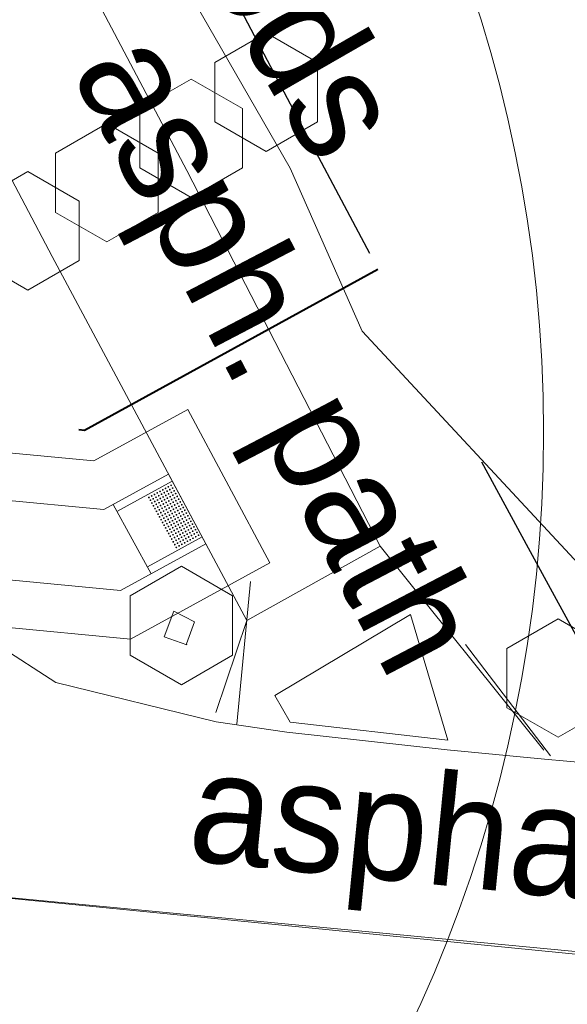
# Model space of a CAD drawing. Header units: feet. Extents: x 2433273 to 2447442, y 555003 to 575201.
# Tile 218 of 226: x 2436314 to 2436348, y 570390 to 570452. Entities that reach past the tile are written whole.
import ezdxf

# ---------------------------------------------------------------- set-up
doc = ezdxf.new("R2010")
doc.units = ezdxf.units.FT
doc.header["$LTSCALE"] = 50
doc.header["$MEASUREMENT"] = 0
for name, pattern in [('cl20', [100, 5, -5, 80, -5, 5]), ('cl50', [100, 7.5, -7.5, 70, -7.5, 7.5]), ('constlimit', [0.85, 0.65, -0.1, -0.1]), ('corp', [0.4, 0.05, 0.09, 0.08, 0.09, 0.05, -0.04]), ('DGN Style 1', [291.026069, 0.484236, -290.541832]), ('DGN Style 3', [677.930942, 484.236387, -193.694555]), ('DGN Style 4', [775.262456, 387.38911, -193.694555, 0.484236, -193.694555]), ('DGN Style 5', [338.965471, 145.270916, -193.694555]), ('esmtshpr', [5.35, 1, -0.175, -0.175, 4]), ('rowex', [4.85, 0.8, -0.375, -0.375, 0.8, -0.3, 0.8, -0.3, 0.8, -0.3]), ('treert', [0.3, -0.15, -0.15])]:
    doc.linetypes.add(name, pattern=pattern)
for name, color, linetype, lineweight in [('DV_X_Corp_Line', 7, 'corp', 0), ('GE_P_CL_50', 7, 'cl50', 13), ('PV_P_Curb_Ramp', 120, 'Continuous', 13), ('PV_P_Walk', 241, 'Continuous', 13), ('PV_X_COP', 4, 'DGN Style 4', 0), ('PV_X_Curb', 120, 'DGN Style 1', 0), ('PV_X_EOP', 7, 'DGN Style 3', 0), ('PV_X_Walk', 120, 'DGN Style 5', 0), ('RD_X_Cells', 7, 'Continuous', 0), ('RD_X_Concrete_Pad', 9, 'DGN Style 5', 0), ('RW_P_Const_Limits', 120, 'constlimit', 0), ('RW_P_Esmt_SH', 193, 'esmtshpr', 40), ('RW_X_CL_20', 6, 'cl20', 0), ('RW_X_Fee_RW', 6, 'rowex', 30), ('SV_X_Text', 7, 'Continuous', 0), ('UT_X_Electric_Cells', 1, 'Continuous', 0), ('VG_X_Tree_Line_Rt', 3, 'treert', 0)]:
    doc.layers.add(name, color=color, linetype=linetype, lineweight=lineweight)
doc.layers.add('GK_Visualization', color=30, linetype='Continuous', lineweight=13, plot=False)
doc.styles.add('Slanted-Normal LS 0.50', font='font31.shx', dxfattribs={"height": 0.14})

# ---------------------------------------------------------------- blocks, each defined once
blk = doc.blocks.new('POST_59')
at = {"layer": 'RD_X_Cells', "color": 30, "linetype": 'Continuous', "lineweight": 0, "flags": 128}
blk.add_lwpolyline([(-0.0649, -0.0375), (0, -0.075), (0.0649, -0.0375), (0.0649, 0.0375), (0, 0.075), (-0.0649, 0.0375), (-0.0649, -0.0375)], dxfattribs=at)
blk = doc.blocks.new('POST_60')
at = {"layer": 'RD_X_Cells', "color": 30, "linetype": 'Continuous', "lineweight": 0, "flags": 128}
blk.add_lwpolyline([(-0.0649, -0.0375), (0, -0.075), (0.0649, -0.0375), (0.0649, 0.0375), (0, 0.075), (-0.0649, 0.0375), (-0.0649, -0.0375)], dxfattribs=at)
blk = doc.blocks.new('POST_65')
at = {"layer": 'RD_X_Cells', "color": 30, "linetype": 'Continuous', "lineweight": 0, "flags": 128}
blk.add_lwpolyline([(-0.0649, -0.0375), (0, -0.075), (0.0649, -0.0375), (0.0649, 0.0375), (0, 0.075), (-0.0649, 0.0375), (-0.0649, -0.0375)], dxfattribs=at)
blk = doc.blocks.new('POST_66')
at = {"layer": 'RD_X_Cells', "color": 30, "linetype": 'Continuous', "lineweight": 0, "flags": 128}
blk.add_lwpolyline([(-0.0649, -0.0375), (0, -0.075), (0.0649, -0.0375), (0.0649, 0.0375), (0, 0.075), (-0.0649, 0.0375), (-0.0649, -0.0375)], dxfattribs=at)
blk = doc.blocks.new('POST_67')
at = {"layer": 'RD_X_Cells', "color": 30, "linetype": 'Continuous', "lineweight": 0, "flags": 128}
blk.add_lwpolyline([(-0.0649, -0.0375), (0, -0.075), (0.0649, -0.0375), (0.0649, 0.0375), (0, 0.075), (-0.0649, 0.0375), (-0.0649, -0.0375)], dxfattribs=at)
blk = doc.blocks.new('POST_68')
at = {"layer": 'RD_X_Cells', "color": 30, "linetype": 'Continuous', "lineweight": 0, "flags": 128}
blk.add_lwpolyline([(-0.0649, -0.0375), (0, -0.075), (0.0649, -0.0375), (0.0649, 0.0375), (0, 0.075), (-0.0649, 0.0375), (-0.0649, -0.0375)], dxfattribs=at)

msp = doc.modelspace()

# ---------------------------------------------------------------- hatches: boundary and pattern name
at = {"layer": 'PV_P_Curb_Ramp'}
h = msp.add_hatch(color=256, dxfattribs=at)
edge = h.paths.add_edge_path()
edge.add_arc((2436322.294, 570421.931), 0.0585, 0, 360)
h = msp.add_hatch(color=256, dxfattribs=at)
edge = h.paths.add_edge_path()
edge.add_arc((2436322.47, 570422.027), 0.0585, 0, 360)
h = msp.add_hatch(color=256, dxfattribs=at)
edge = h.paths.add_edge_path()
edge.add_arc((2436322.566, 570421.852), 0.0585, 0, 360)
h = msp.add_hatch(color=256, dxfattribs=at)
edge = h.paths.add_edge_path()
edge.add_arc((2436322.645, 570422.124), 0.0585, 0, 360)
h = msp.add_hatch(color=256, dxfattribs=at)
edge = h.paths.add_edge_path()
edge.add_arc((2436322.741, 570421.948), 0.0585, 0, 360)
h = msp.add_hatch(color=256, dxfattribs=at)
edge = h.paths.add_edge_path()
edge.add_arc((2436322.82, 570422.22), 0.0585, 0, 360)
h = msp.add_hatch(color=256, dxfattribs=at)
edge = h.paths.add_edge_path()
edge.add_arc((2436322.916, 570422.044), 0.0585, 0, 360)
h = msp.add_hatch(color=256, dxfattribs=at)
edge = h.paths.add_edge_path()
edge.add_arc((2436322.996, 570422.316), 0.0585, 0, 360)
h = msp.add_hatch(color=256, dxfattribs=at)
edge = h.paths.add_edge_path()
edge.add_arc((2436323.013, 570421.869), 0.0585, 0, 360)
h = msp.add_hatch(color=256, dxfattribs=at)
edge = h.paths.add_edge_path()
edge.add_arc((2436323.092, 570422.141), 0.0585, 0, 360)
h = msp.add_hatch(color=256, dxfattribs=at)
edge = h.paths.add_edge_path()
edge.add_arc((2436323.171, 570422.412), 0.0585, 0, 360)
h = msp.add_hatch(color=256, dxfattribs=at)
edge = h.paths.add_edge_path()
edge.add_arc((2436323.188, 570421.965), 0.0585, 0, 360)
h = msp.add_hatch(color=256, dxfattribs=at)
edge = h.paths.add_edge_path()
edge.add_arc((2436323.267, 570422.237), 0.0585, 0, 360)
h = msp.add_hatch(color=256, dxfattribs=at)
edge = h.paths.add_edge_path()
edge.add_arc((2436323.363, 570422.062), 0.0585, 0, 360)
h = msp.add_hatch(color=256, dxfattribs=at)
edge = h.paths.add_edge_path()
edge.add_arc((2436323.46, 570421.886), 0.0585, 0, 360)
h = msp.add_hatch(color=256, dxfattribs=at)
edge = h.paths.add_edge_path()
edge.add_arc((2436321.768, 570421.642), 0.0585, 0, 360)
h = msp.add_hatch(color=256, dxfattribs=at)
edge = h.paths.add_edge_path()
edge.add_arc((2436321.865, 570421.467), 0.0585, 0, 360)
h = msp.add_hatch(color=256, dxfattribs=at)
edge = h.paths.add_edge_path()
edge.add_arc((2436321.944, 570421.738), 0.0585, 0, 360)
h = msp.add_hatch(color=256, dxfattribs=at)
edge = h.paths.add_edge_path()
edge.add_arc((2436321.961, 570421.292), 0.0585, 0, 360)
h = msp.add_hatch(color=256, dxfattribs=at)
edge = h.paths.add_edge_path()
edge.add_arc((2436322.04, 570421.563), 0.0585, 0, 360)
h = msp.add_hatch(color=256, dxfattribs=at)
edge = h.paths.add_edge_path()
edge.add_arc((2436322.119, 570421.835), 0.0585, 0, 360)
h = msp.add_hatch(color=256, dxfattribs=at)
edge = h.paths.add_edge_path()
edge.add_arc((2436322.136, 570421.388), 0.0585, 0, 360)
h = msp.add_hatch(color=256, dxfattribs=at)
edge = h.paths.add_edge_path()
edge.add_arc((2436322.215, 570421.659), 0.0585, 0, 360)
h = msp.add_hatch(color=256, dxfattribs=at)
edge = h.paths.add_edge_path()
edge.add_arc((2436322.312, 570421.484), 0.0585, 0, 360)
h = msp.add_hatch(color=256, dxfattribs=at)
edge = h.paths.add_edge_path()
edge.add_arc((2436322.391, 570421.756), 0.0585, 0, 360)
h = msp.add_hatch(color=256, dxfattribs=at)
edge = h.paths.add_edge_path()
edge.add_arc((2436322.408, 570421.309), 0.0585, 0, 360)
h = msp.add_hatch(color=256, dxfattribs=at)
edge = h.paths.add_edge_path()
edge.add_arc((2436322.487, 570421.58), 0.0585, 0, 360)
h = msp.add_hatch(color=256, dxfattribs=at)
edge = h.paths.add_edge_path()
edge.add_arc((2436322.583, 570421.405), 0.0585, 0, 360)
h = msp.add_hatch(color=256, dxfattribs=at)
edge = h.paths.add_edge_path()
edge.add_arc((2436322.662, 570421.676), 0.0585, 0, 360)
h = msp.add_hatch(color=256, dxfattribs=at)
edge = h.paths.add_edge_path()
edge.add_arc((2436322.679, 570421.23), 0.0585, 0, 360)
h = msp.add_hatch(color=256, dxfattribs=at)
edge = h.paths.add_edge_path()
edge.add_arc((2436322.758, 570421.501), 0.0585, 0, 360)
h = msp.add_hatch(color=256, dxfattribs=at)
edge = h.paths.add_edge_path()
edge.add_arc((2436322.837, 570421.773), 0.0585, 0, 360)
h = msp.add_hatch(color=256, dxfattribs=at)
edge = h.paths.add_edge_path()
edge.add_arc((2436322.855, 570421.326), 0.0585, 0, 360)
h = msp.add_hatch(color=256, dxfattribs=at)
edge = h.paths.add_edge_path()
edge.add_arc((2436322.934, 570421.598), 0.0585, 0, 360)
h = msp.add_hatch(color=256, dxfattribs=at)
edge = h.paths.add_edge_path()
edge.add_arc((2436323.03, 570421.422), 0.0585, 0, 360)
h = msp.add_hatch(color=256, dxfattribs=at)
edge = h.paths.add_edge_path()
edge.add_arc((2436323.109, 570421.694), 0.0585, 0, 360)
h = msp.add_hatch(color=256, dxfattribs=at)
edge = h.paths.add_edge_path()
edge.add_arc((2436323.126, 570421.247), 0.0585, 0, 360)
h = msp.add_hatch(color=256, dxfattribs=at)
edge = h.paths.add_edge_path()
edge.add_arc((2436323.205, 570421.519), 0.0585, 0, 360)
h = msp.add_hatch(color=256, dxfattribs=at)
edge = h.paths.add_edge_path()
edge.add_arc((2436323.284, 570421.79), 0.0585, 0, 360)
h = msp.add_hatch(color=256, dxfattribs=at)
edge = h.paths.add_edge_path()
edge.add_arc((2436323.302, 570421.343), 0.0585, 0, 360)
h = msp.add_hatch(color=256, dxfattribs=at)
edge = h.paths.add_edge_path()
edge.add_arc((2436323.381, 570421.615), 0.0585, 0, 360)
h = msp.add_hatch(color=256, dxfattribs=at)
edge = h.paths.add_edge_path()
edge.add_arc((2436323.477, 570421.439), 0.0585, 0, 360)
h = msp.add_hatch(color=256, dxfattribs=at)
edge = h.paths.add_edge_path()
edge.add_arc((2436323.556, 570421.711), 0.0585, 0, 360)
h = msp.add_hatch(color=256, dxfattribs=at)
edge = h.paths.add_edge_path()
edge.add_arc((2436323.573, 570421.264), 0.0585, 0, 360)
h = msp.add_hatch(color=256, dxfattribs=at)
edge = h.paths.add_edge_path()
edge.add_arc((2436323.652, 570421.536), 0.0585, 0, 360)
h = msp.add_hatch(color=256, dxfattribs=at)
edge = h.paths.add_edge_path()
edge.add_arc((2436323.748, 570421.36), 0.0585, 0, 360)
h = msp.add_hatch(color=256, dxfattribs=at)
edge = h.paths.add_edge_path()
edge.add_arc((2436322.057, 570421.116), 0.0585, 0, 360)
h = msp.add_hatch(color=256, dxfattribs=at)
edge = h.paths.add_edge_path()
edge.add_arc((2436322.153, 570420.941), 0.0585, 0, 360)
h = msp.add_hatch(color=256, dxfattribs=at)
edge = h.paths.add_edge_path()
edge.add_arc((2436322.232, 570421.212), 0.0585, 0, 360)
h = msp.add_hatch(color=256, dxfattribs=at)
edge = h.paths.add_edge_path()
edge.add_arc((2436322.25, 570420.766), 0.0585, 0, 360)
h = msp.add_hatch(color=256, dxfattribs=at)
edge = h.paths.add_edge_path()
edge.add_arc((2436322.329, 570421.037), 0.0585, 0, 360)
h = msp.add_hatch(color=256, dxfattribs=at)
edge = h.paths.add_edge_path()
edge.add_arc((2436322.425, 570420.862), 0.0585, 0, 360)
h = msp.add_hatch(color=256, dxfattribs=at)
edge = h.paths.add_edge_path()
edge.add_arc((2436322.504, 570421.133), 0.0585, 0, 360)
h = msp.add_hatch(color=256, dxfattribs=at)
edge = h.paths.add_edge_path()
edge.add_arc((2436322.521, 570420.687), 0.0585, 0, 360)
h = msp.add_hatch(color=256, dxfattribs=at)
edge = h.paths.add_edge_path()
edge.add_arc((2436322.6, 570420.958), 0.0585, 0, 360)
h = msp.add_hatch(color=256, dxfattribs=at)
edge = h.paths.add_edge_path()
edge.add_arc((2436322.697, 570420.783), 0.0585, 0, 360)
h = msp.add_hatch(color=256, dxfattribs=at)
edge = h.paths.add_edge_path()
edge.add_arc((2436322.776, 570421.054), 0.0585, 0, 360)
h = msp.add_hatch(color=256, dxfattribs=at)
edge = h.paths.add_edge_path()
edge.add_arc((2436322.793, 570420.607), 0.0585, 0, 360)
h = msp.add_hatch(color=256, dxfattribs=at)
edge = h.paths.add_edge_path()
edge.add_arc((2436322.872, 570420.879), 0.0585, 0, 360)
h = msp.add_hatch(color=256, dxfattribs=at)
edge = h.paths.add_edge_path()
edge.add_arc((2436322.951, 570421.151), 0.0585, 0, 360)
h = msp.add_hatch(color=256, dxfattribs=at)
edge = h.paths.add_edge_path()
edge.add_arc((2436322.968, 570420.704), 0.0585, 0, 360)
h = msp.add_hatch(color=256, dxfattribs=at)
edge = h.paths.add_edge_path()
edge.add_arc((2436323.047, 570420.975), 0.0585, 0, 360)
h = msp.add_hatch(color=256, dxfattribs=at)
edge = h.paths.add_edge_path()
edge.add_arc((2436323.143, 570420.8), 0.0585, 0, 360)
h = msp.add_hatch(color=256, dxfattribs=at)
edge = h.paths.add_edge_path()
edge.add_arc((2436323.222, 570421.072), 0.0585, 0, 360)
h = msp.add_hatch(color=256, dxfattribs=at)
edge = h.paths.add_edge_path()
edge.add_arc((2436323.24, 570420.625), 0.0585, 0, 360)
h = msp.add_hatch(color=256, dxfattribs=at)
edge = h.paths.add_edge_path()
edge.add_arc((2436323.319, 570420.896), 0.0585, 0, 360)
h = msp.add_hatch(color=256, dxfattribs=at)
edge = h.paths.add_edge_path()
edge.add_arc((2436323.398, 570421.168), 0.0585, 0, 360)
h = msp.add_hatch(color=256, dxfattribs=at)
edge = h.paths.add_edge_path()
edge.add_arc((2436323.415, 570420.721), 0.0585, 0, 360)
h = msp.add_hatch(color=256, dxfattribs=at)
edge = h.paths.add_edge_path()
edge.add_arc((2436323.494, 570420.993), 0.0585, 0, 360)
h = msp.add_hatch(color=256, dxfattribs=at)
edge = h.paths.add_edge_path()
edge.add_arc((2436323.59, 570420.817), 0.0585, 0, 360)
h = msp.add_hatch(color=256, dxfattribs=at)
edge = h.paths.add_edge_path()
edge.add_arc((2436323.669, 570421.089), 0.0585, 0, 360)
h = msp.add_hatch(color=256, dxfattribs=at)
edge = h.paths.add_edge_path()
edge.add_arc((2436323.687, 570420.642), 0.0585, 0, 360)
h = msp.add_hatch(color=256, dxfattribs=at)
edge = h.paths.add_edge_path()
edge.add_arc((2436323.766, 570420.914), 0.0585, 0, 360)
h = msp.add_hatch(color=256, dxfattribs=at)
edge = h.paths.add_edge_path()
edge.add_arc((2436323.845, 570421.185), 0.0585, 0, 360)
h = msp.add_hatch(color=256, dxfattribs=at)
edge = h.paths.add_edge_path()
edge.add_arc((2436323.862, 570420.738), 0.0585, 0, 360)
h = msp.add_hatch(color=256, dxfattribs=at)
edge = h.paths.add_edge_path()
edge.add_arc((2436323.941, 570421.01), 0.0585, 0, 360)
h = msp.add_hatch(color=256, dxfattribs=at)
edge = h.paths.add_edge_path()
edge.add_arc((2436324.037, 570420.834), 0.0585, 0, 360)
h = msp.add_hatch(color=256, dxfattribs=at)
edge = h.paths.add_edge_path()
edge.add_arc((2436324.134, 570420.659), 0.0585, 0, 360)
h = msp.add_hatch(color=256, dxfattribs=at)
edge = h.paths.add_edge_path()
edge.add_arc((2436322.346, 570420.59), 0.0585, 0, 360)
h = msp.add_hatch(color=256, dxfattribs=at)
edge = h.paths.add_edge_path()
edge.add_arc((2436322.442, 570420.415), 0.0585, 0, 360)
h = msp.add_hatch(color=256, dxfattribs=at)
edge = h.paths.add_edge_path()
edge.add_arc((2436322.538, 570420.24), 0.0585, 0, 360)
h = msp.add_hatch(color=256, dxfattribs=at)
edge = h.paths.add_edge_path()
edge.add_arc((2436322.618, 570420.511), 0.0585, 0, 360)
h = msp.add_hatch(color=256, dxfattribs=at)
edge = h.paths.add_edge_path()
edge.add_arc((2436322.635, 570420.064), 0.0585, 0, 360)
h = msp.add_hatch(color=256, dxfattribs=at)
edge = h.paths.add_edge_path()
edge.add_arc((2436322.714, 570420.336), 0.0585, 0, 360)
h = msp.add_hatch(color=256, dxfattribs=at)
edge = h.paths.add_edge_path()
edge.add_arc((2436322.81, 570420.161), 0.0585, 0, 360)
h = msp.add_hatch(color=256, dxfattribs=at)
edge = h.paths.add_edge_path()
edge.add_arc((2436322.889, 570420.432), 0.0585, 0, 360)
h = msp.add_hatch(color=256, dxfattribs=at)
edge = h.paths.add_edge_path()
edge.add_arc((2436322.906, 570419.985), 0.0585, 0, 360)
h = msp.add_hatch(color=256, dxfattribs=at)
edge = h.paths.add_edge_path()
edge.add_arc((2436322.985, 570420.257), 0.0585, 0, 360)
h = msp.add_hatch(color=256, dxfattribs=at)
edge = h.paths.add_edge_path()
edge.add_arc((2436323.064, 570420.528), 0.0585, 0, 360)
h = msp.add_hatch(color=256, dxfattribs=at)
edge = h.paths.add_edge_path()
edge.add_arc((2436323.082, 570420.082), 0.0585, 0, 360)
h = msp.add_hatch(color=256, dxfattribs=at)
edge = h.paths.add_edge_path()
edge.add_arc((2436323.161, 570420.353), 0.0585, 0, 360)
h = msp.add_hatch(color=256, dxfattribs=at)
edge = h.paths.add_edge_path()
edge.add_arc((2436323.257, 570420.178), 0.0585, 0, 360)
h = msp.add_hatch(color=256, dxfattribs=at)
edge = h.paths.add_edge_path()
edge.add_arc((2436323.336, 570420.449), 0.0585, 0, 360)
h = msp.add_hatch(color=256, dxfattribs=at)
edge = h.paths.add_edge_path()
edge.add_arc((2436323.353, 570420.002), 0.0585, 0, 360)
h = msp.add_hatch(color=256, dxfattribs=at)
edge = h.paths.add_edge_path()
edge.add_arc((2436323.432, 570420.274), 0.0585, 0, 360)
h = msp.add_hatch(color=256, dxfattribs=at)
edge = h.paths.add_edge_path()
edge.add_arc((2436323.511, 570420.546), 0.0585, 0, 360)
h = msp.add_hatch(color=256, dxfattribs=at)
edge = h.paths.add_edge_path()
edge.add_arc((2436323.529, 570420.099), 0.0585, 0, 360)
h = msp.add_hatch(color=256, dxfattribs=at)
edge = h.paths.add_edge_path()
edge.add_arc((2436323.608, 570420.37), 0.0585, 0, 360)
h = msp.add_hatch(color=256, dxfattribs=at)
edge = h.paths.add_edge_path()
edge.add_arc((2436323.704, 570420.195), 0.0585, 0, 360)
h = msp.add_hatch(color=256, dxfattribs=at)
edge = h.paths.add_edge_path()
edge.add_arc((2436323.783, 570420.467), 0.0585, 0, 360)
h = msp.add_hatch(color=256, dxfattribs=at)
edge = h.paths.add_edge_path()
edge.add_arc((2436323.8, 570420.02), 0.0585, 0, 360)
h = msp.add_hatch(color=256, dxfattribs=at)
edge = h.paths.add_edge_path()
edge.add_arc((2436323.879, 570420.291), 0.0585, 0, 360)
h = msp.add_hatch(color=256, dxfattribs=at)
edge = h.paths.add_edge_path()
edge.add_arc((2436323.958, 570420.563), 0.0585, 0, 360)
h = msp.add_hatch(color=256, dxfattribs=at)
edge = h.paths.add_edge_path()
edge.add_arc((2436323.975, 570420.116), 0.0585, 0, 360)
h = msp.add_hatch(color=256, dxfattribs=at)
edge = h.paths.add_edge_path()
edge.add_arc((2436324.054, 570420.388), 0.0585, 0, 360)
h = msp.add_hatch(color=256, dxfattribs=at)
edge = h.paths.add_edge_path()
edge.add_arc((2436324.151, 570420.212), 0.0585, 0, 360)
h = msp.add_hatch(color=256, dxfattribs=at)
edge = h.paths.add_edge_path()
edge.add_arc((2436324.23, 570420.484), 0.0585, 0, 360)
h = msp.add_hatch(color=256, dxfattribs=at)
edge = h.paths.add_edge_path()
edge.add_arc((2436324.247, 570420.037), 0.0585, 0, 360)
h = msp.add_hatch(color=256, dxfattribs=at)
edge = h.paths.add_edge_path()
edge.add_arc((2436324.326, 570420.309), 0.0585, 0, 360)
h = msp.add_hatch(color=256, dxfattribs=at)
edge = h.paths.add_edge_path()
edge.add_arc((2436324.422, 570420.133), 0.0585, 0, 360)
h = msp.add_hatch(color=256, dxfattribs=at)
edge = h.paths.add_edge_path()
edge.add_arc((2436322.731, 570419.889), 0.0585, 0, 360)
h = msp.add_hatch(color=256, dxfattribs=at)
edge = h.paths.add_edge_path()
edge.add_arc((2436322.827, 570419.714), 0.0585, 0, 360)
h = msp.add_hatch(color=256, dxfattribs=at)
edge = h.paths.add_edge_path()
edge.add_arc((2436322.924, 570419.538), 0.0585, 0, 360)
h = msp.add_hatch(color=256, dxfattribs=at)
edge = h.paths.add_edge_path()
edge.add_arc((2436323.003, 570419.81), 0.0585, 0, 360)
h = msp.add_hatch(color=256, dxfattribs=at)
edge = h.paths.add_edge_path()
edge.add_arc((2436323.02, 570419.363), 0.0585, 0, 360)
h = msp.add_hatch(color=256, dxfattribs=at)
edge = h.paths.add_edge_path()
edge.add_arc((2436323.099, 570419.635), 0.0585, 0, 360)
h = msp.add_hatch(color=256, dxfattribs=at)
edge = h.paths.add_edge_path()
edge.add_arc((2436323.178, 570419.906), 0.0585, 0, 360)
h = msp.add_hatch(color=256, dxfattribs=at)
edge = h.paths.add_edge_path()
edge.add_arc((2436323.195, 570419.459), 0.0585, 0, 360)
h = msp.add_hatch(color=256, dxfattribs=at)
edge = h.paths.add_edge_path()
edge.add_arc((2436323.274, 570419.731), 0.0585, 0, 360)
h = msp.add_hatch(color=256, dxfattribs=at)
edge = h.paths.add_edge_path()
edge.add_arc((2436323.37, 570419.556), 0.0585, 0, 360)
h = msp.add_hatch(color=256, dxfattribs=at)
edge = h.paths.add_edge_path()
edge.add_arc((2436323.45, 570419.827), 0.0585, 0, 360)
h = msp.add_hatch(color=256, dxfattribs=at)
edge = h.paths.add_edge_path()
edge.add_arc((2436323.467, 570419.38), 0.0585, 0, 360)
h = msp.add_hatch(color=256, dxfattribs=at)
edge = h.paths.add_edge_path()
edge.add_arc((2436323.546, 570419.652), 0.0585, 0, 360)
h = msp.add_hatch(color=256, dxfattribs=at)
edge = h.paths.add_edge_path()
edge.add_arc((2436323.625, 570419.923), 0.0585, 0, 360)
h = msp.add_hatch(color=256, dxfattribs=at)
edge = h.paths.add_edge_path()
edge.add_arc((2436323.642, 570419.477), 0.0585, 0, 360)
h = msp.add_hatch(color=256, dxfattribs=at)
edge = h.paths.add_edge_path()
edge.add_arc((2436323.721, 570419.748), 0.0585, 0, 360)
h = msp.add_hatch(color=256, dxfattribs=at)
edge = h.paths.add_edge_path()
edge.add_arc((2436323.817, 570419.573), 0.0585, 0, 360)
h = msp.add_hatch(color=256, dxfattribs=at)
edge = h.paths.add_edge_path()
edge.add_arc((2436323.896, 570419.844), 0.0585, 0, 360)
h = msp.add_hatch(color=256, dxfattribs=at)
edge = h.paths.add_edge_path()
edge.add_arc((2436323.914, 570419.397), 0.0585, 0, 360)
h = msp.add_hatch(color=256, dxfattribs=at)
edge = h.paths.add_edge_path()
edge.add_arc((2436323.993, 570419.669), 0.0585, 0, 360)
h = msp.add_hatch(color=256, dxfattribs=at)
edge = h.paths.add_edge_path()
edge.add_arc((2436324.072, 570419.941), 0.0585, 0, 360)
h = msp.add_hatch(color=256, dxfattribs=at)
edge = h.paths.add_edge_path()
edge.add_arc((2436324.089, 570419.494), 0.0585, 0, 360)
h = msp.add_hatch(color=256, dxfattribs=at)
edge = h.paths.add_edge_path()
edge.add_arc((2436324.168, 570419.765), 0.0585, 0, 360)
h = msp.add_hatch(color=256, dxfattribs=at)
edge = h.paths.add_edge_path()
edge.add_arc((2436324.264, 570419.59), 0.0585, 0, 360)
h = msp.add_hatch(color=256, dxfattribs=at)
edge = h.paths.add_edge_path()
edge.add_arc((2436324.343, 570419.862), 0.0585, 0, 360)
h = msp.add_hatch(color=256, dxfattribs=at)
edge = h.paths.add_edge_path()
edge.add_arc((2436324.36, 570419.415), 0.0585, 0, 360)
h = msp.add_hatch(color=256, dxfattribs=at)
edge = h.paths.add_edge_path()
edge.add_arc((2436324.44, 570419.686), 0.0585, 0, 360)
h = msp.add_hatch(color=256, dxfattribs=at)
edge = h.paths.add_edge_path()
edge.add_arc((2436324.519, 570419.958), 0.0585, 0, 360)
h = msp.add_hatch(color=256, dxfattribs=at)
edge = h.paths.add_edge_path()
edge.add_arc((2436324.536, 570419.511), 0.0585, 0, 360)
h = msp.add_hatch(color=256, dxfattribs=at)
edge = h.paths.add_edge_path()
edge.add_arc((2436324.615, 570419.783), 0.0585, 0, 360)
h = msp.add_hatch(color=256, dxfattribs=at)
edge = h.paths.add_edge_path()
edge.add_arc((2436324.711, 570419.607), 0.0585, 0, 360)
h = msp.add_hatch(color=256, dxfattribs=at)
edge = h.paths.add_edge_path()
edge.add_arc((2436324.807, 570419.432), 0.0585, 0, 360)
h = msp.add_hatch(color=256, dxfattribs=at)
edge = h.paths.add_edge_path()
edge.add_arc((2436323.116, 570419.188), 0.0585, 0, 360)
h = msp.add_hatch(color=256, dxfattribs=at)
edge = h.paths.add_edge_path()
edge.add_arc((2436323.212, 570419.013), 0.0585, 0, 360)
h = msp.add_hatch(color=256, dxfattribs=at)
edge = h.paths.add_edge_path()
edge.add_arc((2436323.291, 570419.284), 0.0585, 0, 360)
h = msp.add_hatch(color=256, dxfattribs=at)
edge = h.paths.add_edge_path()
edge.add_arc((2436323.309, 570418.837), 0.0585, 0, 360)
h = msp.add_hatch(color=256, dxfattribs=at)
edge = h.paths.add_edge_path()
edge.add_arc((2436323.388, 570419.109), 0.0585, 0, 360)
h = msp.add_hatch(color=256, dxfattribs=at)
edge = h.paths.add_edge_path()
edge.add_arc((2436323.484, 570418.933), 0.0585, 0, 360)
h = msp.add_hatch(color=256, dxfattribs=at)
edge = h.paths.add_edge_path()
edge.add_arc((2436323.563, 570419.205), 0.0585, 0, 360)
h = msp.add_hatch(color=256, dxfattribs=at)
edge = h.paths.add_edge_path()
edge.add_arc((2436323.58, 570418.758), 0.0585, 0, 360)
h = msp.add_hatch(color=256, dxfattribs=at)
edge = h.paths.add_edge_path()
edge.add_arc((2436323.659, 570419.03), 0.0585, 0, 360)
h = msp.add_hatch(color=256, dxfattribs=at)
edge = h.paths.add_edge_path()
edge.add_arc((2436323.738, 570419.301), 0.0585, 0, 360)
h = msp.add_hatch(color=256, dxfattribs=at)
edge = h.paths.add_edge_path()
edge.add_arc((2436323.756, 570418.854), 0.0585, 0, 360)
h = msp.add_hatch(color=256, dxfattribs=at)
edge = h.paths.add_edge_path()
edge.add_arc((2436323.835, 570419.126), 0.0585, 0, 360)
h = msp.add_hatch(color=256, dxfattribs=at)
edge = h.paths.add_edge_path()
edge.add_arc((2436323.931, 570418.951), 0.0585, 0, 360)
h = msp.add_hatch(color=256, dxfattribs=at)
edge = h.paths.add_edge_path()
edge.add_arc((2436324.01, 570419.222), 0.0585, 0, 360)
h = msp.add_hatch(color=256, dxfattribs=at)
edge = h.paths.add_edge_path()
edge.add_arc((2436324.027, 570418.775), 0.0585, 0, 360)
h = msp.add_hatch(color=256, dxfattribs=at)
edge = h.paths.add_edge_path()
edge.add_arc((2436324.106, 570419.047), 0.0585, 0, 360)
h = msp.add_hatch(color=256, dxfattribs=at)
edge = h.paths.add_edge_path()
edge.add_arc((2436324.185, 570419.319), 0.0585, 0, 360)
h = msp.add_hatch(color=256, dxfattribs=at)
edge = h.paths.add_edge_path()
edge.add_arc((2436324.202, 570418.872), 0.0585, 0, 360)
h = msp.add_hatch(color=256, dxfattribs=at)
edge = h.paths.add_edge_path()
edge.add_arc((2436324.281, 570419.143), 0.0585, 0, 360)
h = msp.add_hatch(color=256, dxfattribs=at)
edge = h.paths.add_edge_path()
edge.add_arc((2436324.378, 570418.968), 0.0585, 0, 360)
h = msp.add_hatch(color=256, dxfattribs=at)
edge = h.paths.add_edge_path()
edge.add_arc((2436324.457, 570419.24), 0.0585, 0, 360)
h = msp.add_hatch(color=256, dxfattribs=at)
edge = h.paths.add_edge_path()
edge.add_arc((2436324.553, 570419.064), 0.0585, 0, 360)
h = msp.add_hatch(color=256, dxfattribs=at)
edge = h.paths.add_edge_path()
edge.add_arc((2436324.632, 570419.336), 0.0585, 0, 360)
h = msp.add_hatch(color=256, dxfattribs=at)
edge = h.paths.add_edge_path()
edge.add_arc((2436324.728, 570419.16), 0.0585, 0, 360)
h = msp.add_hatch(color=256, dxfattribs=at)
edge = h.paths.add_edge_path()
edge.add_arc((2436324.904, 570419.257), 0.0585, 0, 360)
h = msp.add_hatch(color=256, dxfattribs=at)
edge = h.paths.add_edge_path()
edge.add_arc((2436323.405, 570418.662), 0.0585, 0, 360)
h = msp.add_hatch(color=256, dxfattribs=at)
edge = h.paths.add_edge_path()
edge.add_arc((2436323.501, 570418.487), 0.0585, 0, 360)
h = msp.add_hatch(color=256, dxfattribs=at)
edge = h.paths.add_edge_path()
edge.add_arc((2436323.676, 570418.583), 0.0585, 0, 360)
h = msp.add_hatch(color=256, dxfattribs=at)
edge = h.paths.add_edge_path()
edge.add_arc((2436323.852, 570418.679), 0.0585, 0, 360)

# ---------------------------------------------------------------- linework, layer by layer
at = {"layer": 'DV_X_Corp_Line', "flags": 128}
msp.add_lwpolyline([(2438340.894, 568548.624), (2437421.884, 568022.398), (2436416.716, 569777.843), (2436649.529, 569785.819), (2436333.802, 570337.21, -0.04279), (2436125.962, 570785.064)], format="xyb", dxfattribs=at)
at = {"layer": 'GE_P_CL_50'}
msp.add_line((2436047.378, 570421.804), (2436357.808, 570392.035), dxfattribs=at)
at = {"layer": 'GK_Visualization', "color": 1, "flags": 128}
msp.add_lwpolyline([(2435795.482, 569701.9), (2435768.124, 570411.361), (2436047.378, 570421.804), (2436357.808, 570392.035)], dxfattribs=at)
msp.add_lwpolyline([(2435795.482, 569701.9), (2435768.124, 570411.361), (2436047.378, 570421.804), (2436357.808, 570392.035)], dxfattribs=at)
at = {"layer": 'PV_P_Curb_Ramp'}
for p, q in [((2436323.245, 570422.681), (2436319.744, 570420.759)), ((2436325.367, 570418.713), (2436323.009, 570423.122)), ((2436321.91, 570416.814), (2436319.503, 570421.197)), ((2436325.131, 570419.154), (2436321.669, 570417.252))]:
    msp.add_line(p, q, dxfattribs=at)
at = {"layer": 'PV_P_Walk'}
for p, q in [((2436318.923, 570420.878), (2436298.319, 570422.854)), ((2436323.009, 570423.122), (2436318.923, 570420.878)), ((2436325.367, 570418.713), (2436319.979, 570415.754)), ((2436319.979, 570415.754), (2436304.541, 570417.235))]:
    msp.add_line(p, q, dxfattribs=at)
at = {"layer": 'PV_X_COP', "flags": 128}
msp.add_lwpolyline([(2436357.79, 570391.845), (2436301.206, 570397.438), (2436245.353, 570402.282), (2436195.472, 570406.212), (2436144.449, 570412.403), (2436109.357, 570414.942), (2436077.24, 570417.451), (2436029.878, 570418.689), (2435984.58, 570417.371), (2435950.127, 570415.988), (2435891.596, 570413.845), (2435830.34, 570411.336), (2435786.725, 570409.734), (2435738.89, 570407.842)], dxfattribs=at)
at = {"layer": 'PV_X_Curb', "flags": 128}
msp.add_lwpolyline([(2436374.555, 570404.472), (2436353.925, 570404.993), (2436346.733, 570405.646), (2436340.667, 570406.289), (2436330.705, 570407.417), (2436325.999, 570408.038), (2436316.041, 570410.509), (2436301.683, 570419.873), (2436291.393, 570432.081), (2436283.202, 570444.921), (2436282.616, 570446.011), (2436282.176, 570445.851)], dxfattribs=at)
at = {"layer": 'PV_X_EOP'}
for p, q in [((2436327.328, 570407.308), (2436328.193, 570416.324)), ((2436347.154, 570405.294), (2436341.788, 570412.341))]:
    msp.add_line(p, q, dxfattribs=at)
at = {"layer": 'PV_X_EOP', "flags": 128}
msp.add_lwpolyline([(2436374.546, 570403.974), (2436353.985, 570404.481), (2436346.771, 570405.076), (2436340.633, 570405.679), (2436330.494, 570406.794), (2436326.015, 570407.438), (2436315.893, 570409.935), (2436301.229, 570419.364), (2436290.912, 570431.737), (2436282.176, 570445.851), (2436270.783, 570462.689), (2436262.095, 570477.212)], dxfattribs=at)
at = {"layer": 'PV_X_Walk', "flags": 128}
for points in [[(2436336.398, 570418.553), (2436324.156, 570442.332), (2436311.566, 570466.245), (2436298.452, 570492.404)], [(2436327.957, 570413.87), (2436315.647, 570436.889), (2436302.197, 570462.42), (2436287.739, 570490.975)], [(2436346.733, 570405.646), (2436336.398, 570418.553), (2436327.957, 570413.87), (2436325.999, 570408.038)]]:
    msp.add_lwpolyline(points, dxfattribs=at)
at = {"layer": 'RD_X_Concrete_Pad', "flags": 128}
for points in [[(2436324.142, 570412.382), (2436324.66, 570413.77), (2436323.349, 570414.44), (2436322.737, 570412.832), (2436324.163, 570412.323), (2436324.142, 570412.382)], [(2436340.667, 570406.289), (2436338.312, 570414.23), (2436329.737, 570409.108), (2436330.705, 570407.417), (2436340.667, 570406.289)]]:
    msp.add_lwpolyline(points, dxfattribs=at)
at = {"layer": 'RW_P_Const_Limits'}
for p, q in [((2436324.224, 570427.212), (2436318.289, 570423.953)), ((2436329.412, 570417.511), (2436324.224, 570427.212)), ((2436318.289, 570423.953), (2436298.605, 570425.841)), ((2436329.412, 570417.511), (2436320.613, 570412.68)), ((2436320.613, 570412.68), (2436304.254, 570414.248))]:
    msp.add_line(p, q, dxfattribs=at)
at = {"layer": 'RW_P_Esmt_SH', "linetype": 'Continuous'}
msp.add_line((2436317.697, 570425.909), (2436336.249, 570436.097), dxfattribs=at)
at = {"layer": 'RW_P_Esmt_SH'}
msp.add_line((2436250.19, 570432.921), (2436317.697, 570425.909), dxfattribs=at)
at = {"layer": 'RW_X_CL_20'}
msp.add_line((2436047.439, 570421.809), (2436361.134, 570390.483), dxfattribs=at)
at = {"layer": 'RW_X_Fee_RW', "flags": 128}
msp.add_lwpolyline([(2436110.553, 570994.74, 0.060663), (2436377.192, 570362.056), (2436699.643, 569798.922)], format="xyb", dxfattribs=at)
at = {"layer": 'RW_X_Fee_RW'}
msp.add_arc((2438822.421, 571765.315), 2774.222, 195.861677, 208.830237, dxfattribs=at)
at = {"layer": 'UT_X_Electric_Cells'}
msp.add_circle((2436258.932, 570425.765), 87.787, dxfattribs=at)
at = {"layer": 'VG_X_Tree_Line_Rt', "flags": 128}
msp.add_lwpolyline([(2436300.614, 570494.751), (2436330.691, 570442.484), (2436335.246, 570432.161), (2436348.922, 570417.439), (2436359.945, 570416.945), (2436377.874, 570430.517)], dxfattribs=at)

# ---------------------------------------------------------------- block references
at = {"layer": 'RD_X_Cells', "color": 30, "linetype": 'Continuous', "lineweight": 0, "xscale": 50, "yscale": 50, "zscale": 50}
for name, p in [('POST_65', (2436329.177, 570447.293)), ('POST_66', (2436324.436, 570444.369)), ('POST_67', (2436319.108, 570441.559)), ('POST_68', (2436314.116, 570438.517)), ('POST_59', (2436323.818, 570413.549)), ('POST_60', (2436347.641, 570410.218))]:
    msp.add_blockref(name, p, dxfattribs=at)

# ---------------------------------------------------------------- texts
at = {"layer": 'SV_X_Text', "style": 'Slanted-Normal LS 0.50'}
for s, rotation, p in [('woods', 299.91824, (2436318.832, 570465.898)), ('asph. path', 297.62646, (2436316.81, 570448.598)), ('asphalt', 354.35538, (2436324.101, 570398.707))]:
    msp.add_text(s, height=7, rotation=rotation, dxfattribs=at).set_placement(p)

doc.saveas('drawing.dxf')
